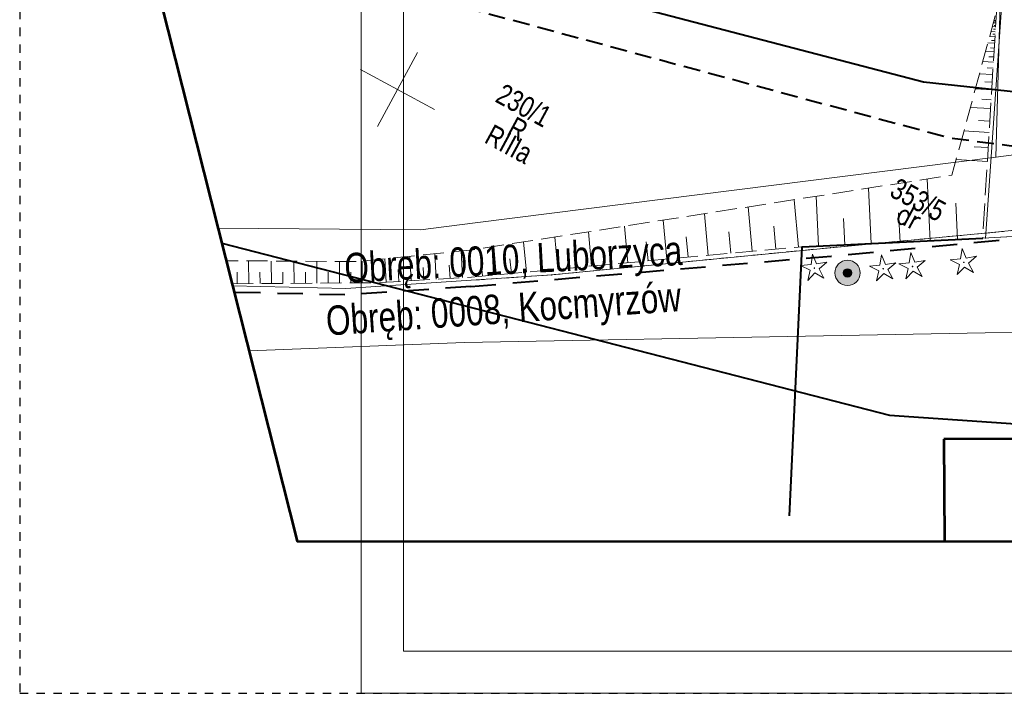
# Model space of a CAD drawing. Header units: metres. Extents: x 7437495 to 7437812, y 5556446 to 5556827.
# Tile 2 of 38: x 7437495 to 7437553, y 5556617 to 5556657. Entities that reach past the tile are written whole.
import ezdxf

# ---------------------------------------------------------------- set-up
doc = ezdxf.new("R2010")
doc.units = ezdxf.units.M
doc.header["$MEASUREMENT"] = 0
for name, pattern in [('BUBZ01-500', [1.75, 1.25, -0.5]), ('EGBO02-500', [2.5, 1.5, -1]), ('EGBU01-500', [1, 0.5, -0.5]), ('KTCR02-500', [1.5, 1, -0.5]), ('KTJZ01-500', [2, 1.5, -0.5]), ('PTRW01_01-500', [1, 0.5, -0.5])]:
    doc.linetypes.add(name, pattern=pattern)
for name, color, linetype, lineweight in [('203-Punkt załamania granicy działki nie stabilizowany', 7, 'Continuous', 5), ('_arkusz', 7, 'Continuous', 13), ('BUBZ01', 250, 'Continuous', 5), ('BUBZ01_1', 250, 'Continuous', 5), ('BUIB02_01', 250, 'Continuous', 5), ('EGBB01', 250, 'Continuous', 5), ('EGBD03', 250, 'Continuous', 5), ('EGBK02', 250, 'Continuous', 5), ('EGBO02', 250, 'Continuous', 5), ('EGBP04_03', 250, 'Continuous', 5), ('EGBU01', 250, 'Continuous', 5), ('KTJZ01', 250, 'Continuous', 5), ('KTOK02', 250, 'Continuous', 5), ('KTOK05_01', 250, 'Continuous', 5), ('MPZP', 250, 'Continuous', 5), ('OBOP01_01', 250, 'Continuous', 5), ('SUPG_01', 250, 'Continuous', 5), ('SUUS13', 250, 'Continuous', 5), ('Warstwa 1', 250, 'Continuous', 5), ('Warstwa 2', 250, 'Continuous', 5), ('Warstwa 3', 250, 'Continuous', 5)]:
    doc.layers.add(name, color=color, linetype=linetype, lineweight=lineweight)
doc.styles.get("Standard").update_dxf_attribs({"font": 'txt.shx', "width": 0.75})
doc.linetypes.add('KTOK05_01-500', pattern='A,3.75,[13,dgnlstyle-rozp_2015.shx,S=0.002778,R=0,X=0,Y=0],3.75', length=7.5)

# ---------------------------------------------------------------- blocks, each defined once
blk = doc.blocks.new('203')
at = {"layer": '203-Punkt załamania granicy działki nie stabilizowany', "linetype": 'Continuous', "lineweight": 13}
h = blk.add_hatch(color=96, dxfattribs=at)
edge = h.paths.add_edge_path()
edge.add_arc((0, 0), 0.45, 0, 360)
blk = doc.blocks.new('SUUS13')
at = {"layer": 'SUUS13', "linetype": 'Continuous', "lineweight": 13}
h = blk.add_hatch(color=8, dxfattribs=at)
edge = h.paths.add_edge_path()
edge.add_arc((0, 0), 0.75, 0, 360)
h = blk.add_hatch(color=8, dxfattribs=at)
edge = h.paths.add_edge_path()
edge.add_arc((0, 0), 0.25, 0, 360)
at = {"layer": 'SUUS13', "color": 250, "linetype": 'Continuous', "lineweight": 13}
for radius in [0.75, 0.25]:
    blk.add_circle((0, 0), radius, dxfattribs=at)
blk = doc.blocks.new('OBOP01_01')
at = {"layer": 'OBOP01_01', "linetype": 'Continuous', "lineweight": 13}
h = blk.add_hatch(color=96, dxfattribs=at)
edge = h.paths.add_edge_path()
edge.add_arc((0, 0), 0.05, 0, 360)
at = {"layer": 'OBOP01_01', "color": 96, "linetype": 'Continuous', "lineweight": 13, "flags": 128}
blk.add_lwpolyline([(0, -0.829), (-0.167, -0.23), (-0.788, -0.256), (-0.271, 0.088), (-0.487, 0.671), (0, 0.285), (0.487, 0.671), (0.271, 0.088), (0.788, -0.256), (0.167, -0.23), (0, -0.829)], close=True, dxfattribs=at)

msp = doc.modelspace()

# ---------------------------------------------------------------- linework, layer by layer
at = {"layer": '_arkusz', "flags": 128}
for points in [[(7437515.216, 5556617.416), (7437806.325, 5556617.416), (7437806.325, 5556820.676), (7437515.216, 5556820.676), (7437515.216, 5556617.416)], [(7437515.216, 5556617.416), (7437806.325, 5556617.416), (7437806.325, 5556820.676), (7437515.216, 5556820.676), (7437515.216, 5556617.416)], [(7437517.716, 5556619.916), (7437803.825, 5556619.916), (7437803.825, 5556818.176), (7437517.716, 5556818.176), (7437517.716, 5556619.916)], [(7437517.716, 5556619.916), (7437803.825, 5556619.916), (7437803.825, 5556818.176), (7437517.716, 5556818.176), (7437517.716, 5556619.916)]]:
    msp.add_lwpolyline(points, close=True, dxfattribs=at)
at = {"layer": 'BUBZ01', "color": 7, "linetype": 'BUBZ01-500', "lineweight": 13}
msp.add_line((7437521.759, 5556642.157), (7437541.411, 5556643.968), dxfattribs=at)
at = {"layer": 'BUBZ01', "color": 7, "linetype": 'BUBZ01-500', "lineweight": 13, "flags": 128}
for points in [[(7437553.329, 5556659.377), (7437550.304, 5556648.223), (7437521.869, 5556643.787)], [(7437521.869, 5556643.787), (7437514.961, 5556643.081), (7437507.198, 5556643.133)], [(7437507.543, 5556641.763), (7437516.175, 5556641.825), (7437521.759, 5556642.157)]]:
    msp.add_lwpolyline(points, dxfattribs=at)
at = {"layer": 'BUBZ01_1', "color": 7, "linetype": 'Continuous', "lineweight": 13}
for p, q in [((7437552.698, 5556657.052), (7437552.892, 5556657.04)), ((7437552.758, 5556657.274), (7437552.906, 5556657.265)), ((7437552.798, 5556657.421), (7437552.915, 5556657.414)), ((7437552.807, 5556657.12), (7437552.897, 5556657.115)), ((7437552.844, 5556657.344), (7437552.91, 5556657.34)), ((7437552.538, 5556656.461), (7437552.856, 5556656.441)), ((7437552.618, 5556656.756), (7437552.874, 5556656.741)), ((7437552.721, 5556656.6), (7437552.865, 5556656.591)), ((7437552.771, 5556656.897), (7437552.883, 5556656.89)), ((7437552.438, 5556656.091), (7437552.833, 5556656.067)), ((7437552.66, 5556656.228), (7437552.842, 5556656.217)), ((7437552.297, 5556655.574), (7437552.801, 5556655.543)), ((7437552.586, 5556655.782), (7437552.815, 5556655.768)), ((7437552.137, 5556654.983), (7437552.765, 5556654.945)), ((7437552.5, 5556655.261), (7437552.783, 5556655.244)), ((7437551.937, 5556654.244), (7437552.719, 5556654.196)), ((7437552.389, 5556654.592), (7437552.742, 5556654.57)), ((7437552.254, 5556653.774), (7437552.692, 5556653.747)), ((7437551.696, 5556653.357), (7437552.664, 5556653.298)), ((7437552.082, 5556652.733), (7437552.628, 5556652.699)), ((7437551.395, 5556652.249), (7437552.596, 5556652.176)), ((7437551.873, 5556651.468), (7437552.55, 5556651.427)), ((7437551.015, 5556650.845), (7437552.509, 5556650.754)), ((7437551.614, 5556649.907), (7437552.455, 5556649.856)), ((7437550.554, 5556649.145), (7437552.405, 5556649.032)), ((7437548.83, 5556647.993), (7437549.001, 5556644.321)), ((7437545.351, 5556647.45), (7437545.504, 5556644.158)), ((7437540.929, 5556646.76), (7437541.188, 5556643.947)), ((7437542.241, 5556646.965), (7437542.379, 5556644.013)), ((7437550.538, 5556646.556), (7437550.638, 5556644.398)), ((7437538.189, 5556646.333), (7437538.432, 5556643.693)), ((7437547.134, 5556645.977), (7437547.216, 5556644.238)), ((7437533.153, 5556645.547), (7437533.367, 5556643.226)), ((7437535.597, 5556645.929), (7437535.825, 5556643.453)), ((7437543.869, 5556645.647), (7437543.941, 5556644.085)), ((7437528.71, 5556644.854), (7437528.898, 5556642.814)), ((7437530.858, 5556645.189), (7437531.058, 5556643.014)), ((7437537.048, 5556644.856), (7437537.166, 5556643.576)), ((7437539.722, 5556645.188), (7437539.847, 5556643.823)), ((7437524.86, 5556644.253), (7437525.025, 5556642.458)), ((7437526.711, 5556644.542), (7437526.887, 5556642.629)), ((7437532.146, 5556644.249), (7437532.25, 5556643.123)), ((7437534.523, 5556644.543), (7437534.634, 5556643.343)), ((7437521.143, 5556643.713), (7437521.238, 5556642.126)), ((7437523.083, 5556643.976), (7437523.238, 5556642.293)), ((7437527.839, 5556643.715), (7437527.93, 5556642.725)), ((7437529.918, 5556643.972), (7437530.016, 5556642.917)), ((7437508.52, 5556643.124), (7437508.529, 5556641.77)), ((7437509.869, 5556643.115), (7437509.879, 5556641.78)), ((7437511.219, 5556643.106), (7437511.228, 5556641.789)), ((7437512.568, 5556643.097), (7437512.577, 5556641.799)), ((7437513.917, 5556643.088), (7437513.927, 5556641.809)), ((7437515.267, 5556643.113), (7437515.276, 5556641.818)), ((7437516.614, 5556643.25), (7437516.696, 5556641.856)), ((7437518.099, 5556643.402), (7437518.185, 5556641.944)), ((7437519.584, 5556643.553), (7437519.674, 5556642.033)), ((7437522.343, 5556643.033), (7437522.418, 5556642.217)), ((7437524.051, 5556643.245), (7437524.132, 5556642.375)), ((7437525.908, 5556643.475), (7437525.994, 5556642.547)), ((7437507.85, 5556642.447), (7437507.855, 5556641.765)), ((7437509.199, 5556642.447), (7437509.204, 5556641.775)), ((7437510.549, 5556642.448), (7437510.553, 5556641.785)), ((7437511.898, 5556642.448), (7437511.903, 5556641.794)), ((7437513.247, 5556642.448), (7437513.252, 5556641.804)), ((7437514.597, 5556642.449), (7437514.601, 5556641.814)), ((7437515.946, 5556642.502), (7437515.95, 5556641.823)), ((7437517.399, 5556642.613), (7437517.441, 5556641.9)), ((7437518.886, 5556642.733), (7437518.93, 5556641.989)), ((7437520.447, 5556642.859), (7437520.493, 5556642.081))]:
    msp.add_line(p, q, dxfattribs=at)
at = {"layer": 'BUIB02_01', "color": 7, "linetype": 'Continuous', "lineweight": 13}
msp.add_line((7437553.329, 5556659.377), (7437552.289, 5556644.456), dxfattribs=at)
at = {"layer": 'BUIB02_01', "color": 212, "linetype": 'Continuous', "lineweight": 40, "flags": 128}
msp.add_lwpolyline([(7437501.475, 5556668.517), (7437520.006, 5556661.26), (7437548.621, 5556653.762), (7437577.86, 5556650.617), (7437605.191, 5556650.151)], dxfattribs=at)
at = {"layer": 'EGBB01', "color": 7, "linetype": 'Continuous', "lineweight": 53, "flags": 128}
for points in [[(7437559.813, 5556632.565), (7437549.829, 5556632.529)], [(7437549.829, 5556632.529), (7437549.851, 5556626.457)]]:
    msp.add_lwpolyline(points, dxfattribs=at)
at = {"layer": 'EGBD03', "color": 96, "linetype": 'Continuous', "lineweight": 13, "flags": 128}
for points in [[(7437552.913, 5556649.296), (7437553.189, 5556659.203)], [(7437577.428, 5556652.487), (7437552.913, 5556649.296)], [(7437521.976, 5556645.381), (7437552.913, 5556649.296)], [(7437521.976, 5556645.381), (7437518.741, 5556644.972), (7437518.741, 5556644.972), (7437506.709, 5556645.072)], [(7437552.868, 5556644.827), (7437559.23, 5556645.484)], [(7437543.087, 5556643.908), (7437552.868, 5556644.827)], [(7437526.536, 5556642.292), (7437543.087, 5556643.908)], [(7437521.746, 5556641.971), (7437514.306, 5556641.472), (7437507.576, 5556641.633)], [(7437521.746, 5556641.971), (7437526.536, 5556642.292)]]:
    msp.add_lwpolyline(points, dxfattribs=at)
at = {"layer": 'EGBO02', "color": 96, "linetype": 'EGBO02-500', "lineweight": 40, "flags": 128}
for points in [[(7437521.721, 5556641.598), (7437543.132, 5556643.41), (7437552.917, 5556644.33), (7437559.277, 5556644.986), (7437565.522, 5556645.513), (7437565.966, 5556645.556), (7437567.478, 5556645.68), (7437578.069, 5556646.743), (7437581.351, 5556647.068), (7437590.259, 5556647.972), (7437597.402, 5556648.706), (7437605.06, 5556649.453), (7437607.906, 5556649.279), (7437613.373, 5556648.963), (7437624.585, 5556648.103), (7437637.988, 5556647.094), (7437642.985, 5556646.799), (7437679.725, 5556644.549), (7437699.272, 5556644.245), (7437716.586, 5556643.133), (7437762.736, 5556640.481), (7437789.818, 5556645.268), (7437800.297, 5556647.133)], [(7437521.721, 5556641.598), (7437514.259, 5556641.097), (7437507.672, 5556641.255)]]:
    msp.add_lwpolyline(points, dxfattribs=at)
at = {"layer": 'EGBU01', "color": 96, "linetype": 'EGBU01-500', "lineweight": 13, "flags": 128}
for points in [[(7437552.868, 5556644.827), (7437559.23, 5556645.484)], [(7437559.23, 5556645.484), (7437552.868, 5556644.827)], [(7437543.087, 5556643.908), (7437552.868, 5556644.827)], [(7437552.868, 5556644.827), (7437543.087, 5556643.908)], [(7437526.536, 5556642.292), (7437543.087, 5556643.908)], [(7437543.087, 5556643.908), (7437526.536, 5556642.292)], [(7437521.746, 5556641.971), (7437526.536, 5556642.292)], [(7437526.536, 5556642.292), (7437521.746, 5556641.971)]]:
    msp.add_lwpolyline(points, dxfattribs=at)
at = {"layer": 'KTJZ01', "color": 7, "linetype": 'KTJZ01-500', "lineweight": 13, "flags": 128}
msp.add_lwpolyline([(7437553.111, 5556660.632), (7437558.455, 5556659.18), (7437557.63, 5556647.967), (7437557.541, 5556644.739), (7437556.359, 5556644.72), (7437552.127, 5556644.467), (7437553.111, 5556660.632)], close=True, dxfattribs=at)
at = {"layer": 'KTOK02', "color": 7, "linetype": 'Continuous', "lineweight": 13, "flags": 128}
msp.add_lwpolyline([(7437556.359, 5556644.72), (7437552.127, 5556644.467)], dxfattribs=at)
at = {"layer": 'KTOK05_01', "color": 7, "linetype": 'KTOK05_01-500', "lineweight": 40, "flags": 128}
msp.add_lwpolyline([(7437540.648, 5556627.974), (7437541.411, 5556643.968), (7437552.127, 5556644.467)], dxfattribs=at)
at = {"layer": 'MPZP', "color": 212, "linetype": 'KTCR02-500', "lineweight": 40, "flags": 128}
msp.add_lwpolyline([(7437501.598, 5556665.33), (7437517.887, 5556659.137), (7437550.225, 5556650.427), (7437577.292, 5556646.989), (7437628.74, 5556645.381), (7437685.036, 5556645.727), (7437755.037, 5556644.945), (7437800.301, 5556644.457)], dxfattribs=at)
at = {"layer": 'MPZP', "color": 212, "linetype": 'KTOK05_01-500', "lineweight": 40, "flags": 128}
msp.add_lwpolyline([(7437506.935, 5556644.173), (7437546.587, 5556633.956), (7437625.651, 5556628.53), (7437720.998, 5556627.48), (7437800.329, 5556627.333)], dxfattribs=at)
at = {"layer": 'SUPG_01', "color": 52, "linetype": 'Continuous', "lineweight": 13}
msp.add_line((7437521.358, 5556638.267), (7437508.552, 5556637.767), dxfattribs=at)
at = {"layer": 'SUPG_01', "color": 52, "linetype": 'Continuous', "lineweight": 13, "flags": 128}
msp.add_lwpolyline([(7437644.549, 5556636.763), (7437644.232, 5556636.934), (7437628.737, 5556636.534), (7437621.854, 5556636.773), (7437610.215, 5556636.731), (7437587.46, 5556638.323), (7437563.999, 5556639.063), (7437521.358, 5556638.267)], dxfattribs=at)
at = {"layer": 'Warstwa 1', "color": 207, "linetype": 'Continuous', "lineweight": 53, "true_color": 0x6e1e6e, "flags": 128}
msp.add_lwpolyline([(7437509.137, 5556708.653), (7437501.181, 5556666.981), (7437511.405, 5556626.457), (7437511.405, 5556626.457), (7437800.33, 5556626.448), (7437800.203, 5556704.459), (7437509.137, 5556708.653)], close=True, dxfattribs=at)
at = {"layer": 'Warstwa 2', "color": 5, "linetype": 'PTRW01_01-500', "lineweight": 30, "flags": 128}
msp.add_lwpolyline([(7437494.929, 5556617.416), (7437812.216, 5556617.416), (7437812.216, 5556827.416), (7437494.929, 5556827.416), (7437494.929, 5556617.416)], close=True, dxfattribs=at)
at = {"layer": 'Warstwa 3', "color": 7, "linetype": 'Continuous', "lineweight": 0}
for p, q in [((7437518.562, 5556655.511), (7437516.179, 5556651.115)), ((7437515.173, 5556654.505), (7437519.569, 5556652.121))]:
    msp.add_line(p, q, dxfattribs=at)

# ---------------------------------------------------------------- block references
at = {"layer": 'EGBP04_03', "color": 96, "linetype": 'Continuous', "lineweight": 13, "xscale": 0.1, "yscale": 0.1, "zscale": 0.1, "rotation": 331.5332548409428}
for p in [(7437552.913, 5556649.296), (7437552.868, 5556644.827), (7437543.087, 5556643.908), (7437526.536, 5556642.292)]:
    msp.add_blockref('203', p, dxfattribs=at)
at = {"layer": 'OBOP01_01', "color": 96, "linetype": 'Continuous', "lineweight": 13, "rotation": 331.5332548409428}
for p in [(7437542.129, 5556642.695), (7437546.22, 5556642.657), (7437547.963, 5556642.792), (7437551.007, 5556643.036)]:
    msp.add_blockref('OBOP01_01', p, dxfattribs=at)
at = {"layer": 'SUUS13', "color": 7, "linetype": 'Continuous', "lineweight": 13, "rotation": 331.5332548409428}
msp.add_blockref('SUUS13', (7437544.1, 5556642.41), dxfattribs=at)

# ---------------------------------------------------------------- texts
at = {"layer": 'EGBD03', "color": 96, "linetype": 'Continuous', "lineweight": 30, "char_height": 1.25, "attachment_point": 7, "rotation": 331.53325, "line_spacing_factor": 0.6}
for s, insert in [('\\FWORKING_1250;\\H1x;\\W0.8;230/1', (7437523.094, 5556652.601)), ('\\FWORKING_1250;\\H1x;\\W0.8;353/5', (7437546.516, 5556646.992))]:
    msp.add_mtext(s, dxfattribs=dict(at, insert=insert))
at = {"layer": 'EGBK02', "color": 96, "linetype": 'Continuous', "lineweight": 30, "insert": (7437523.055, 5556651.29), "char_height": 1.25, "attachment_point": 1, "rotation": 331.53325, "line_spacing_factor": 0.6}
msp.add_mtext('\\FWORKING_1250;\\H1x;\\W0.8;RIIIa', dxfattribs=at)
at = {"layer": 'EGBO02', "color": 96, "linetype": 'Continuous', "lineweight": 40, "char_height": 1.75, "attachment_point": 7, "line_spacing_factor": 0.6}
for s, insert, rotation in [('\\FWORKING_1250;\\H1x;\\W0.8;Obręb: 0010, Luborzyca', (7437514.289, 5556641.29), 3.03509), ('\\FWORKING_1250;\\H1x;\\W0.8;Obręb: 0008, Kocmyrzów', (7437513.223, 5556638.153), 3.96575)]:
    msp.add_mtext(s, dxfattribs=dict(at, insert=insert, rotation=rotation))
at = {"layer": 'EGBU01', "color": 96, "linetype": 'Continuous', "lineweight": 30, "width": 0.8}
msp.add_text('dr', height=1.25, rotation=331.53325, dxfattribs=at).set_placement((7437546.871, 5556645.537))
at = {"layer": 'EGBU01', "color": 96, "linetype": 'Continuous', "lineweight": 30, "insert": (7437523.794, 5556650.648), "char_height": 1.25, "attachment_point": 7, "rotation": 331.53325, "line_spacing_factor": 0.6}
msp.add_mtext('\\FWORKING_1250;\\H1x;\\W0.8;R', dxfattribs=at)

doc.saveas('drawing.dxf')
